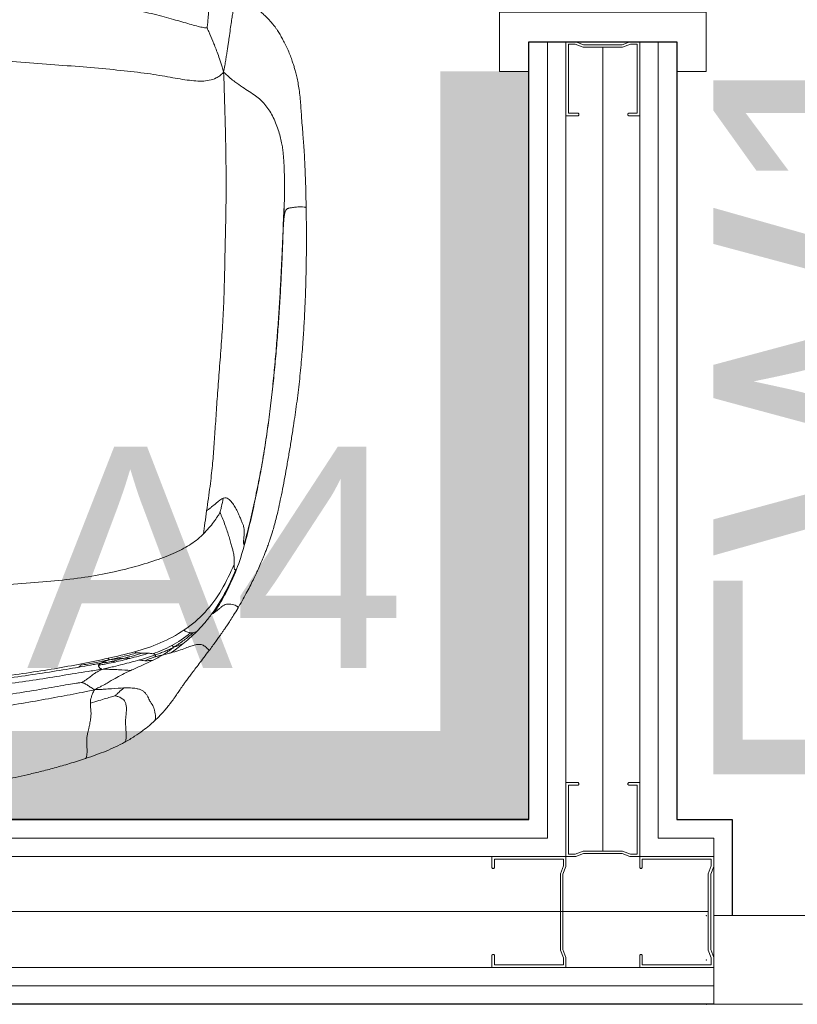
# Model space of a CAD drawing. Header units: millimetres. Extents: x -13532 to 2392, y -5241 to 5322.
# Tile 25 of 256: x -7755 to -7703, y -4390 to -4324. Entities that reach past the tile are written whole.
import ezdxf
from ezdxf.enums import TextEntityAlignment as Align

# ---------------------------------------------------------------- set-up
doc = ezdxf.new("R2010")
doc.units = ezdxf.units.MM
doc.linetypes.add('DGN_STYLE_2', pattern=[30.2, 18.12, -12.08])
doc.layers.get('0').update_dxf_attribs({"lineweight": 9, "true_color": 0x939393})
for name, color, linetype, lineweight in [('! stolarka nowa', 5, 'Continuous', 13), ('_A_ROZWINIĘCIA_OPISY', 252, 'Continuous', 15), ('cz-gr', 122, 'Continuous', 30), ('GK - ŚRODEK - AGP1', 32, 'Continuous', 5)]:
    doc.layers.add(name, color=color, linetype=linetype, lineweight=lineweight)
for name, color, linetype, lineweight, true_color in [('batting - AGP1', 7, 'Continuous', 5, 0xadadad), ('daszed - BLACHA STALOWA', 7, 'Continuous', 15, 0xe9aee3), ('dazsed - ŚCIANA SHARA', 7, 'Continuous', 5, 0xc9c9c9), ('drzwi - AGP1', 7, 'Continuous', 13, 0x7f7f7f), ('Meble - AGP1', 7, 'Continuous', 15, 0x999999), ('MEBLE PKN', 7, 'Continuous', 9, 0xa0a0a0), ('OPISY - AGP1', 7, 'Continuous', 5, 0x000000), ('OPRAWY_KIERUNKOWE', 7, 'Continuous', 5, 0x00e000), ('profil - AGP1', 7, 'Continuous', 5, 0x3f3f3f), ('WYMIARY - AGP1', 7, 'Continuous', 5, 0x716d5a)]:
    doc.layers.add(name, color=color, linetype=linetype, lineweight=lineweight, true_color=true_color)
doc.styles.add('ROMANS15', font='simplex.shx', dxfattribs={"width": 0.9, "height": 15})
doc.styles.get("Standard").update_dxf_attribs({"font": 'arial.ttf'})
doc.linetypes.add('BATTING', pattern='A,0.0001,-0.1,[134,ltypeshp.shx,S=0.1,R=0,X=-0.1,Y=0],-0.2,[134,ltypeshp.shx,S=0.1,R=180,X=0.1,Y=0],-0.1', length=0.4001)

# ---------------------------------------------------------------- blocks, each defined once
blk = doc.blocks.new('*U170')
at = {"layer": '! stolarka nowa'}
for p in [(0, 3), (0, 0), (0, -3)]:
    blk.add_point(p, dxfattribs=at)
for p, q in [((0.5, 3), (0.5, -3)), ((7.5, 3), (0.5, 3)), ((0.5, -3), (6.5, -3))]:
    blk.add_line(p, q)
blk = doc.blocks.new('Fotel_POZD-FOT')
at = {"layer": 'Meble - AGP1', "linetype": 'Continuous'}
for points, knots in [([(17.568, -2.422), (17.2, -2.303), (16.491, -2.074), (15.429, -1.773), (14.443, -1.517), (13.59, -1.315), (12.87, -1.157), (12.281, -1.036), (11.772, -0.938), (11.349, -0.861), (11.002, -0.801), (10.661, -0.744), (10.306, -0.687), (9.916, -0.627), (9.457, -0.561), (8.876, -0.482), (8.139, -0.392), (7.288, -0.301), (6.509, -0.231), (5.836, -0.182), (5.301, -0.148), (4.756, -0.118), (4.239, -0.094), (3.787, -0.076), (3.428, -0.064), (3.154, -0.055), (2.903, -0.047), (2.616, -0.039), (2.249, -0.029), (1.825, -0.02), (1.374, -0.011), (0.919, -0.005), (0.204, 0.001), (-0.749, 0), (-1.834, -0.019), (-2.79, -0.043), (-3.69, -0.071), (-4.671, -0.112), (-5.764, -0.174), (-6.684, -0.245), (-7.404, -0.314), (-7.899, -0.366), (-8.403, -0.424), (-8.9, -0.486), (-9.332, -0.544), (-9.676, -0.593), (-9.926, -0.629), (-10.12, -0.659), (-10.269, -0.682), (-10.418, -0.705), (-10.614, -0.736), (-10.895, -0.783), (-11.261, -0.846), (-11.71, -0.927), (-12.235, -1.027), (-12.88, -1.159), (-13.648, -1.328), (-14.537, -1.541), (-15.501, -1.793), (-16.53, -2.086), (-17.214, -2.308), (-17.568, -2.422)], [0, 0, 0, 0, 0.0338826, 0.0653149, 0.0941779, 0.1202337, 0.1393182, 0.1562044, 0.1707517, 0.1828292, 0.1923228, 0.200254, 0.2118786, 0.2224197, 0.2332925, 0.2507467, 0.2715074, 0.295489, 0.3224647, 0.3369409, 0.351954, 0.3673769, 0.3826035, 0.3952639, 0.4052046, 0.4126264, 0.4182594, 0.4262023, 0.4366137, 0.4489837, 0.4616925, 0.4743512, 0.4871044, 0.5214632, 0.5541202, 0.5778781, 0.601457, 0.6294351, 0.6600644, 0.6930846, 0.7066737, 0.7205752, 0.7347504, 0.7491563, 0.7625489, 0.7712248, 0.7782864, 0.7837537, 0.7876464, 0.790901, 0.7963602, 0.8043398, 0.8147647, 0.8275411, 0.8425584, 0.8596939, 0.8828689, 0.9086831, 0.9369221, 0.9673896, 1, 1, 1, 1]), ([(-17.568, -2.422), (-17.808, -2.504), (-18.288, -2.668), (-18.971, -2.931), (-19.624, -3.212), (-20.02, -3.418), (-20.22, -3.522)], [0, 0, 0, 0, 0.2491646, 0.4969804, 0.7461836, 1, 1, 1, 1]), ([(-17.904, -6.172), (-17.906, -6.088), (-17.911, -5.921), (-17.944, -5.655), (-17.953, -5.358), (-17.911, -5.022), (-17.849, -4.715), (-17.791, -4.464), (-17.748, -4.285), (-17.714, -4.133), (-17.688, -4.001), (-17.671, -3.875), (-17.659, -3.698), (-17.662, -3.453), (-17.672, -3.177), (-17.677, -2.948), (-17.675, -2.763), (-17.661, -2.63), (-17.643, -2.543), (-17.62, -2.481), (-17.596, -2.443), (-17.578, -2.425), (-17.57, -2.424), (-17.568, -2.424)], [0, 0, 0, 0, 0.11675, 0.231252, 0.348064, 0.4697, 0.58706, 0.652457, 0.707895, 0.751588, 0.785414, 0.811979, 0.834193, 0.876994, 0.906498, 0.934002, 0.956651, 0.969419, 0.979158, 0.986666, 0.992785, 0.998254, 1, 1, 1, 1]), ([(-20.22, -3.522), (-20.451, -3.656), (-20.893, -3.911), (-21.438, -4.299), (-21.883, -4.65), (-22.127, -4.87), (-22.24, -4.973)], [0, 0, 0, 0, 0.291635, 0.558418, 0.79546, 1, 1, 1, 1]), ([(-19.586, -6.669), (-19.612, -6.663), (-19.677, -6.647), (-19.78, -6.615), (-19.895, -6.569), (-20.01, -6.51), (-20.117, -6.432), (-20.229, -6.314), (-20.309, -6.138), (-20.342, -5.904), (-20.341, -5.673), (-20.326, -5.466), (-20.308, -5.298), (-20.295, -5.154), (-20.286, -5.031), (-20.282, -4.912), (-20.283, -4.786), (-20.291, -4.623), (-20.304, -4.426), (-20.318, -4.203), (-20.327, -3.978), (-20.324, -3.802), (-20.307, -3.68), (-20.285, -3.603), (-20.257, -3.554), (-20.234, -3.528), (-20.222, -3.525), (-20.22, -3.524)], [0, 0, 0, 0, 0.020264, 0.050445, 0.086987, 0.129177, 0.176708, 0.229502, 0.322898, 0.424762, 0.526906, 0.59972, 0.663697, 0.715712, 0.756687, 0.788814, 0.821404, 0.848613, 0.875264, 0.908566, 0.938379, 0.961415, 0.973917, 0.983516, 0.991399, 0.99854, 1, 1, 1, 1]), ([(-22.243, -4.975), (-22.373, -5.1), (-22.618, -5.335), (-22.912, -5.661), (-23.144, -5.938), (-23.324, -6.169), (-23.463, -6.356), (-23.617, -6.57), (-23.787, -6.818), (-23.949, -7.059), (-24.084, -7.257), (-24.204, -7.428), (-24.348, -7.629), (-24.526, -7.871), (-24.738, -8.155), (-24.984, -8.482), (-25.262, -8.849), (-25.57, -9.25), (-25.8, -9.553), (-25.916, -9.706)], [0, 0, 0, 0, 0.0698926, 0.1315508, 0.1848736, 0.2300205, 0.2673794, 0.297807, 0.362335, 0.4268552, 0.4612679, 0.4993301, 0.5464797, 0.6036157, 0.6706551, 0.7452687, 0.8267472, 0.9124142, 1, 1, 1, 1]), ([(-22.241, -4.973), (-22.253, -4.986), (-22.27, -5.005), (-22.289, -5.049), (-22.305, -5.109), (-22.312, -5.216), (-22.299, -5.374), (-22.268, -5.565), (-22.221, -5.766), (-22.156, -5.957), (-22.09, -6.073), (-22.04, -6.15), (-21.987, -6.228), (-21.924, -6.326), (-21.857, -6.455), (-21.784, -6.607), (-21.691, -6.768), (-21.573, -6.912), (-21.423, -7.027), (-21.239, -7.109), (-21.035, -7.16), (-20.825, -7.189), (-20.565, -7.209), (-20.33, -7.206), (-20.177, -7.204)], [0, 0, 0, 0, 0.0101156, 0.0154772, 0.0213387, 0.0360177, 0.056916, 0.0837242, 0.1135269, 0.1441385, 0.1774777, 0.1982186, 0.2233641, 0.2756508, 0.3465565, 0.4348311, 0.5324576, 0.6311532, 0.7085604, 0.7782514, 0.8408986, 0.8841148, 0.924716, 1, 1, 1, 1]), ([(-18.185, -7.085), (-18.012, -7.045), (-17.736, -6.985), (-17.209, -6.875), (-16.278, -6.694), (-14.863, -6.436), (-13.064, -6.114), (-11.108, -5.803), (-8.945, -5.527), (-6.707, -5.304), (-4.53, -5.15), (-2.623, -5.062), (-1.192, -5.032), (0, -5.032), (1.192, -5.032), (2.623, -5.062), (4.53, -5.15), (6.707, -5.304), (8.945, -5.527), (11.108, -5.803), (13.064, -6.114), (14.863, -6.436), (16.278, -6.694), (17.209, -6.875), (17.736, -6.985), (18.012, -7.045), (18.185, -7.085)], [0, 0, 0, 0, 0.25, 0.5, 1, 2, 3, 4, 5, 6, 7, 8, 9, 10, 11, 12, 13, 14, 15, 16, 17, 18, 19, 19.5, 19.75, 20, 20, 20, 20]), ([(-17.33, -7.576), (-17.302, -7.573), (-17.196, -7.558), (-16.9, -7.516), (-16.222, -7.408), (-14.918, -7.172), (-13.163, -6.877), (-11.21, -6.589), (-9.047, -6.329), (-6.799, -6.113), (-4.588, -5.957), (-2.644, -5.863), (-1.198, -5.831), (0, -5.831), (1.198, -5.831), (2.644, -5.863), (4.588, -5.957), (6.799, -6.113), (9.047, -6.329), (11.21, -6.589), (13.163, -6.877), (14.918, -7.172), (16.222, -7.408), (16.9, -7.516), (17.196, -7.558), (17.302, -7.573), (17.33, -7.576)], [0, 0, 0, 0, 0.25, 0.5, 1, 2, 3, 4, 5, 6, 7, 8, 9, 10, 11, 12, 13, 14, 15, 16, 17, 18, 19, 19.5, 19.75, 20, 20, 20, 20]), ([(-19.586, -6.669), (-19.566, -6.664), (-19.49, -6.644), (-19.286, -6.587), (-18.835, -6.457), (-18.317, -6.298), (-17.904, -6.172)], [0, 0, 0, 0, 0.25, 0.5, 1, 2, 2, 2, 2]), ([(-18.691, -8.459), (-18.49, -8.431), (-18.177, -8.386), (-17.596, -8.298), (-16.604, -8.14), (-15.156, -7.898), (-13.325, -7.618), (-11.349, -7.351), (-9.174, -7.097), (-6.909, -6.879), (-4.659, -6.716), (-2.676, -6.614), (-1.209, -6.58), (0, -6.58), (1.209, -6.58), (2.676, -6.614), (4.659, -6.716), (6.909, -6.879), (9.174, -7.097), (11.349, -7.351), (13.325, -7.618), (15.156, -7.898), (16.604, -8.14), (17.596, -8.298), (18.177, -8.386), (18.49, -8.431), (18.691, -8.459)], [0, 0, 0, 0, 0.25, 0.5, 1, 2, 3, 4, 5, 6, 7, 8, 9, 10, 11, 12, 13, 14, 15, 16, 17, 18, 19, 19.5, 19.75, 20, 20, 20, 20]), ([(-17.904, -6.172), (-17.907, -6.304), (-17.938, -6.51), (-18.032, -6.771), (-18.106, -6.934), (-18.153, -7.025), (-18.185, -7.085)], [0, 0, 0, 0, 1, 1.5, 1.75, 2, 2, 2, 2]), ([(-20.632, -8.384), (-20.42, -8.285), (-20.054, -8.109), (-19.575, -7.851), (-19.153, -7.595), (-18.762, -7.378), (-18.483, -7.232), (-18.309, -7.146), (-18.185, -7.085)], [0, 0, 0, 0, 1, 2, 3, 3.5, 3.75, 4, 4, 4, 4]), ([(-19.586, -6.669), (-19.594, -6.678), (-19.624, -6.709), (-19.701, -6.787), (-19.863, -6.947), (-20.041, -7.099), (-20.177, -7.204)], [0, 0, 0, 0, 0.25, 0.5, 1, 2, 2, 2, 2]), ([(-18.185, -7.085), (-18.335, -7.088), (-18.556, -7.097), (-18.934, -7.119), (-19.508, -7.164), (-19.92, -7.195), (-20.177, -7.204)], [0, 0, 0, 0, 0.25, 0.5, 1, 2, 2, 2, 2]), ([(-17.33, -7.576), (-17.345, -7.572), (-17.396, -7.555), (-17.518, -7.504), (-17.682, -7.412), (-17.851, -7.289), (-18.013, -7.18), (-18.113, -7.122), (-18.185, -7.085)], [0, 0, 0, 0, 0.25, 0.5, 1, 1.5, 1.75, 2, 2, 2, 2]), ([(-17.33, -7.576), (-17.345, -7.584), (-17.395, -7.614), (-17.511, -7.684), (-17.712, -7.817), (-17.919, -7.984), (-18.121, -8.144), (-18.336, -8.278), (-18.502, -8.368), (-18.611, -8.422), (-18.691, -8.459)], [0, 0, 0, 0, 0.25, 0.5, 1, 2, 3, 3.5, 3.75, 4, 4, 4, 4]), ([(-21.216, -9.098), (-20.853, -8.994), (-20.299, -8.845), (-19.58, -8.668), (-19.124, -8.56), (-18.865, -8.499), (-18.691, -8.459)], [0, 0, 0, 0, 1, 1.5, 1.75, 2, 2, 2, 2]), ([(-18.691, -8.459), (-18.839, -8.463), (-19.054, -8.464), (-19.422, -8.456), (-19.978, -8.427), (-20.378, -8.395), (-20.632, -8.384)], [0, 0, 0, 0, 0.25, 0.5, 1, 2, 2, 2, 2]), ([(-18.463, -8.735), (-18.457, -8.696), (-18.462, -8.636), (-18.531, -8.559), (-18.6, -8.509), (-18.651, -8.48), (-18.691, -8.459)], [0, 0, 0, 0, 1, 1.5, 1.75, 2, 2, 2, 2]), ([(-18.579, -8.865), (-18.478, -8.848), (-18.264, -8.81), (-17.789, -8.726), (-17.39, -8.656), (-17.114, -8.608)], [0, 0, 0, 0, 0.25, 0.5, 1, 1, 1, 1]), ([(-22.819, -9.446), (-22.721, -9.421), (-22.566, -9.382), (-22.399, -9.341), (-22.317, -9.322), (-22.285, -9.314), (-22.276, -9.312)], [0, 0, 0, 0, 1, 1.5, 1.75, 2, 2, 2, 2]), ([(-22.299, -9.437), (-22.301, -9.432), (-22.306, -9.422), (-22.309, -9.4), (-22.305, -9.371), (-22.293, -9.342), (-22.282, -9.322), (-22.278, -9.314), (-22.276, -9.312)], [0, 0, 0, 0, 0.25, 0.5, 1, 1.5, 1.75, 2, 2, 2, 2]), ([(-22.299, -9.437), (-22.253, -9.421), (-22.162, -9.39), (-21.981, -9.33), (-21.666, -9.23), (-21.397, -9.15), (-21.216, -9.098)], [0, 0, 0, 0, 0.25, 0.5, 1, 2, 2, 2, 2]), ([(-21.578, -9.047), (-21.723, -9.099), (-21.932, -9.176), (-22.134, -9.255), (-22.23, -9.293), (-22.266, -9.308), (-22.276, -9.312)], [0, 0, 0, 0, 1, 1.5, 1.75, 2, 2, 2, 2]), ([(-21.578, -9.047), (-21.597, -9.047), (-21.635, -9.046), (-21.715, -9.045), (-21.866, -9.049), (-22.005, -9.058), (-22.098, -9.065)], [0, 0, 0, 0, 0.25, 0.5, 1, 2, 2, 2, 2]), ([(-21.578, -9.047), (-21.504, -9.051), (-21.407, -9.062), (-21.295, -9.082), (-21.242, -9.093), (-21.216, -9.098)], [0, 0, 0, 0, 0.5, 0.75, 1, 1, 1, 1]), ([(-20.138, -9.204), (-20.181, -9.216), (-20.272, -9.24), (-20.465, -9.29), (-20.834, -9.388), (-21.189, -9.488), (-21.434, -9.563)], [0, 0, 0, 0, 0.25, 0.5, 1, 2, 2, 2, 2]), ([(-19.203, -9.106), (-19.318, -9.134), (-19.494, -9.176), (-19.814, -9.253), (-20.341, -9.383), (-20.775, -9.497), (-21.062, -9.58)], [0, 0, 0, 0, 0.25, 0.5, 1, 2, 2, 2, 2]), ([(-20.138, -9.204), (-19.964, -9.158), (-19.745, -9.098), (-19.556, -9.044), (-19.47, -9.019), (-19.438, -9.01), (-19.429, -9.008)], [0, 0, 0, 0, 1, 1.5, 1.75, 2, 2, 2, 2]), ([(-19.203, -9.106), (-19.283, -9.117), (-19.398, -9.131), (-19.587, -9.153), (-19.862, -9.184), (-20.038, -9.198), (-20.138, -9.204)], [0, 0, 0, 0, 0.25, 0.5, 1, 2, 2, 2, 2]), ([(-19.569, -8.955), (-19.403, -8.918), (-19.147, -8.865), (-18.771, -8.792), (-18.569, -8.755), (-18.463, -8.735)], [0, 0, 0, 0, 0.5, 0.75, 1, 1, 1, 1]), ([(-19.569, -8.955), (-19.541, -8.966), (-19.5, -8.982), (-19.459, -8.997), (-19.439, -9.004), (-19.431, -9.007), (-19.429, -9.008)], [0, 0, 0, 0, 1, 1.5, 1.75, 2, 2, 2, 2]), ([(-18.579, -8.865), (-18.78, -8.9), (-19.041, -8.944), (-19.273, -8.982), (-19.379, -9), (-19.418, -9.006), (-19.429, -9.008)], [0, 0, 0, 0, 1, 1.5, 1.75, 2, 2, 2, 2]), ([(-19.203, -9.106), (-19.082, -9.083), (-18.897, -9.047), (-18.562, -8.982), (-18.011, -8.877), (-17.557, -8.792), (-17.254, -8.736)], [0, 0, 0, 0, 0.25, 0.5, 1, 2, 2, 2, 2]), ([(-19.203, -9.106), (-19.14, -9.086), (-19.053, -9.056), (-18.914, -9.008), (-18.726, -8.938), (-18.626, -8.892), (-18.579, -8.865)], [0, 0, 0, 0, 0.25, 0.5, 1, 2, 2, 2, 2]), ([(-19.203, -9.106), (-19.193, -9.113), (-19.179, -9.123), (-19.155, -9.141), (-19.123, -9.17), (-19.104, -9.194), (-19.095, -9.21)], [0, 0, 0, 0, 0.25, 0.5, 1, 2, 2, 2, 2]), ([(-25.92, -9.711), (-26, -9.818), (-26.149, -10.018), (-26.37, -10.321), (-26.561, -10.589), (-26.719, -10.813), (-26.832, -10.976), (-26.927, -11.113), (-27.033, -11.268), (-27.18, -11.486), (-27.371, -11.775), (-27.607, -12.142), (-27.779, -12.426), (-27.871, -12.58)], [0, 0, 0, 0, 0.15402, 0.285772, 0.396626, 0.481342, 0.54003, 0.572696, 0.623712, 0.692155, 0.777365, 0.879491, 1, 1, 1, 1]), ([(-23.356, -9.58), (-23.534, -9.627), (-23.858, -9.712), (-24.314, -9.883), (-24.686, -10.029), (-24.984, -10.122), (-25.219, -10.16), (-25.4, -10.14), (-25.563, -10.082), (-25.709, -9.975), (-25.824, -9.865), (-25.877, -9.81), (-25.905, -9.774), (-25.918, -9.755), (-25.925, -9.739), (-25.927, -9.721), (-25.924, -9.71), (-25.916, -9.707), (-25.915, -9.707)], [0, 0, 0, 0, 0.216582, 0.392545, 0.536853, 0.656792, 0.753608, 0.79483, 0.833437, 0.906437, 0.936481, 0.957998, 0.965885, 0.972498, 0.978458, 0.984387, 0.997782, 1, 1, 1, 1]), ([(-23.536, -9.953), (-23.618, -10.004), (-23.745, -10.087), (-23.974, -10.243), (-24.348, -10.514), (-24.648, -10.759), (-24.843, -10.932)], [0, 0, 0, 0, 0.25, 0.5, 1, 2, 2, 2, 2]), ([(-23.536, -9.953), (-23.587, -9.971), (-23.659, -9.998), (-23.779, -10.041), (-23.954, -10.106), (-24.077, -10.152), (-24.152, -10.181)], [0, 0, 0, 0, 0.25, 0.5, 1, 2, 2, 2, 2]), ([(-23.536, -9.953), (-23.454, -9.911), (-23.33, -9.85), (-23.11, -9.749), (-22.859, -9.644), (-22.621, -9.552), (-22.436, -9.485), (-22.344, -9.453), (-22.299, -9.437)], [0, 0, 0, 0, 0.25, 0.5, 1, 1.5, 1.75, 2, 2, 2, 2]), ([(-23.536, -9.953), (-23.487, -9.914), (-23.414, -9.858), (-23.289, -9.762), (-23.091, -9.618), (-22.931, -9.513), (-22.819, -9.446)], [0, 0, 0, 0, 0.25, 0.5, 1, 2, 2, 2, 2]), ([(-23.536, -9.953), (-23.534, -9.966), (-23.529, -9.982), (-23.513, -10.007), (-23.476, -10.04), (-23.435, -10.058), (-23.404, -10.068)], [0, 0, 0, 0, 0.25, 0.5, 1, 2, 2, 2, 2]), ([(-23.356, -9.58), (-23.274, -9.559), (-23.146, -9.527), (-22.964, -9.482), (-22.868, -9.458), (-22.819, -9.446)], [0, 0, 0, 0, 0.5, 0.75, 1, 1, 1, 1]), ([(-22.299, -9.437), (-22.293, -9.447), (-22.276, -9.465), (-22.223, -9.493), (-22.165, -9.509), (-22.122, -9.517)], [0, 0, 0, 0, 0.25, 0.5, 1, 1, 1, 1]), ([(-26.084, -12.164), (-26.004, -12.057), (-25.844, -11.849), (-25.519, -11.461), (-25.272, -11.198), (-25.107, -11.033)], [0, 0, 0, 0, 0.25, 0.5, 1, 1, 1, 1]), ([(-27.869, -12.576), (-27.971, -12.75), (-28.168, -13.087), (-28.443, -13.592), (-28.689, -14.062), (-28.903, -14.491), (-29.086, -14.873), (-29.266, -15.262), (-29.433, -15.638), (-29.585, -15.998), (-29.705, -16.296), (-29.815, -16.579), (-29.929, -16.885), (-30.068, -17.285), (-30.21, -17.727), (-30.347, -18.203), (-30.477, -18.694), (-30.613, -19.261), (-30.757, -19.924), (-30.905, -20.66), (-31.056, -21.457), (-31.208, -22.298), (-31.358, -23.162), (-31.503, -24.047), (-31.674, -25.138), (-31.863, -26.439), (-32.048, -27.936), (-32.19, -29.391), (-32.294, -30.746), (-32.361, -31.838), (-32.405, -32.698), (-32.433, -33.343), (-32.454, -33.91), (-32.467, -34.302), (-32.474, -34.547), (-32.479, -34.705), (-32.484, -34.913), (-32.491, -35.191), (-32.498, -35.542), (-32.507, -36.054), (-32.516, -36.749), (-32.52, -37.641), (-32.516, -38.641), (-32.505, -39.34), (-32.5, -39.702)], [0, 0, 0, 0, 0.021761, 0.041987, 0.060457, 0.077089, 0.091879, 0.104859, 0.122679, 0.136979, 0.1494, 0.160283, 0.173228, 0.189079, 0.212515, 0.231251, 0.250534, 0.275034, 0.302011, 0.331013, 0.361198, 0.391414, 0.421945, 0.453054, 0.484837, 0.536957, 0.590177, 0.642349, 0.689521, 0.732102, 0.756559, 0.779422, 0.799522, 0.815792, 0.820348, 0.825133, 0.832299, 0.842005, 0.854231, 0.868934, 0.895439, 0.926803, 0.962133, 1, 1, 1, 1]), ([(-27.867, -12.579), (-27.877, -12.594), (-27.897, -12.627), (-27.888, -12.669), (-27.856, -12.706), (-27.798, -12.748), (-27.68, -12.8), (-27.505, -12.851), (-27.308, -12.881), (-27.11, -12.874), (-26.93, -12.807), (-26.773, -12.698), (-26.617, -12.563), (-26.435, -12.409), (-26.321, -12.325), (-26.258, -12.277)], [0, 0, 0, 0, 0.038364, 0.081749, 0.103351, 0.126572, 0.183361, 0.253979, 0.332566, 0.409088, 0.482973, 0.567167, 0.675028, 0.818029, 1, 1, 1, 1]), ([(-27.788, -15.23), (-27.583, -14.694), (-27.224, -13.899), (-26.752, -13.05), (-26.472, -12.597), (-26.33, -12.382), (-26.258, -12.277)], [0, 0, 0, 0, 1, 1.5, 1.75, 2, 2, 2, 2]), ([(25.561, -17.632), (25.497, -17.569), (25.368, -17.446), (25.097, -17.214), (24.583, -16.839), (23.711, -16.368), (22.349, -15.832), (20.746, -15.345), (18.975, -14.927), (17.049, -14.602), (14.979, -14.396), (12.728, -14.229), (10.257, -14.024), (7.712, -13.823), (5.238, -13.666), (3.059, -13.563), (1.4, -13.522), (0, -13.516), (-1.4, -13.522), (-3.059, -13.563), (-5.238, -13.666), (-7.712, -13.823), (-10.257, -14.024), (-12.728, -14.229), (-14.979, -14.396), (-17.049, -14.602), (-18.975, -14.927), (-20.746, -15.345), (-22.349, -15.832), (-23.711, -16.368), (-24.583, -16.839), (-25.097, -17.214), (-25.368, -17.446), (-25.497, -17.569), (-25.561, -17.632)], [0, 0, 0, 0, 0.25, 0.5, 1, 2, 3, 4, 5, 6, 7, 8, 9, 10, 11, 12, 13, 14, 15, 16, 17, 18, 19, 20, 21, 22, 23, 24, 25, 26, 27, 27.5, 27.75, 28, 28, 28, 28]), ([(-26.675, -19.065), (-26.681, -19.053), (-26.701, -19.009), (-26.751, -18.898), (-26.849, -18.671), (-26.987, -18.303), (-27.133, -17.896), (-27.259, -17.512), (-27.367, -17.143), (-27.457, -16.814), (-27.532, -16.551), (-27.587, -16.335), (-27.619, -16.148), (-27.634, -15.981), (-27.638, -15.83), (-27.636, -15.692), (-27.632, -15.607), (-27.63, -15.567)], [0, 0, 0, 0, 0.25, 0.5, 1, 2, 3, 4, 5, 6, 7, 8, 9, 10, 11, 12, 13, 13, 13, 13]), ([(-30.937, -37.997), (-30.936, -37.972), (-30.933, -37.878), (-30.925, -37.634), (-30.907, -37.119), (-30.871, -36.23), (-30.81, -34.961), (-30.735, -33.579), (-30.645, -32.176), (-30.539, -30.749), (-30.414, -29.297), (-30.268, -27.816), (-30.097, -26.304), (-29.898, -24.768), (-29.665, -23.215), (-29.395, -21.65), (-29.083, -20.073), (-28.731, -18.476), (-28.468, -17.391), (-28.317, -16.849)], [3, 3, 3, 3, 3.25, 3.5, 4, 5, 6, 7, 8, 9, 10, 11, 12, 13, 14, 15, 16, 17, 18, 18, 18, 18]), ([(-28.297, -16.899), (-28.3, -16.891), (-28.306, -16.88), (-28.312, -16.864), (-28.315, -16.854), (-28.317, -16.849)], [0, 0, 0, 0, 0.5, 0.75, 1, 1, 1, 1]), ([(-26.675, -19.065), (-26.661, -19.043), (-26.61, -18.961), (-26.471, -18.75), (-26.161, -18.308), (-25.814, -17.885), (-25.561, -17.632)], [0, 0, 0, 0, 0.25, 0.5, 1, 2, 2, 2, 2]), ([(-25.768, -19.19), (-25.847, -19.75), (-26.011, -20.902), (-26.164, -22.269), (-26.265, -23.515), (-26.354, -24.882), (-26.449, -26.361), (-26.567, -27.945), (-26.696, -29.606), (-26.821, -31.313), (-26.92, -33.028), (-26.972, -34.708), (-27.003, -36.346), (-27.04, -37.931), (-27.072, -39.475), (-27.091, -40.991), (-27.079, -42.898), (-27.031, -45.165), (-26.983, -46.914), (-26.951, -47.959), (-26.93, -48.517), (-26.916, -48.869)], [0, 0, 0, 0, 1, 2, 3, 4, 5, 6, 7, 8, 9, 10, 11, 12, 13, 14, 15, 16, 16.5, 16.75, 17, 17, 17, 17]), ([(-26.675, -19.065), (-26.684, -19.099), (-26.714, -19.224), (-26.79, -19.552), (-26.853, -19.845), (-26.894, -20.047)], [0, 0, 0, 0, 0.25, 0.5, 1, 1, 1, 1]), ([(-25.768, -19.19), (-25.827, -19.233), (-25.942, -19.321), (-26.161, -19.498), (-26.514, -19.799), (-26.759, -19.996), (-26.894, -20.047)], [0, 0, 0, 0, 0.25, 0.5, 1, 2, 2, 2, 2]), ([(-30.938, -38.212), (-30.949, -38.543), (-30.965, -39.042), (-30.991, -39.563), (-31.008, -39.827), (-31.018, -39.945), (-31.023, -40)], [0, 0, 0, 0, 1, 1.5, 1.75, 2, 2, 2, 2]), ([(-31.007, -39.073), (-30.987, -38.916), (-30.965, -38.605), (-30.948, -38.253), (-30.941, -38.081), (-30.938, -38.015), (-30.937, -37.997)], [16, 16, 16, 16, 17, 17.5, 17.75, 18, 18, 18, 18]), ([(-30.937, -37.997), (-30.937, -38.005), (-30.937, -38.033), (-30.938, -38.105), (-30.938, -38.169), (-30.938, -38.212)], [0, 0, 0, 0, 0.25, 0.5, 1, 1, 1, 1]), ([(-31.007, -39.073), (-31.02, -39.163), (-31.044, -39.325), (-31.098, -39.482), (-31.154, -39.568), (-31.21, -39.621), (-31.267, -39.654), (-31.346, -39.679), (-31.49, -39.705), (-31.71, -39.736), (-31.953, -39.758), (-32.139, -39.763), (-32.292, -39.759), (-32.415, -39.747), (-32.482, -39.726), (-32.502, -39.712), (-32.499, -39.703), (-32.498, -39.702)], [0, 0, 0, 0, 0.173593, 0.312558, 0.417844, 0.47521, 0.518708, 0.555021, 0.591604, 0.679166, 0.772799, 0.817509, 0.8601, 0.935197, 0.966248, 0.99426, 1, 1, 1, 1]), ([(-32.5, -39.702), (-32.495, -39.966), (-32.486, -40.455), (-32.468, -41.136), (-32.449, -41.717), (-32.431, -42.211), (-32.413, -42.633), (-32.393, -43.03), (-32.373, -43.394), (-32.353, -43.714), (-32.336, -43.952), (-32.322, -44.143), (-32.308, -44.321), (-32.293, -44.508), (-32.267, -44.835), (-32.227, -45.31), (-32.185, -45.881), (-32.147, -46.428), (-32.109, -46.953), (-32.059, -47.47), (-31.99, -47.941), (-31.909, -48.362), (-31.823, -48.732), (-31.74, -49.047), (-31.653, -49.343), (-31.554, -49.651), (-31.43, -49.996), (-31.279, -50.366), (-31.11, -50.725), (-30.94, -51.052), (-30.803, -51.3), (-30.693, -51.487), (-30.604, -51.633), (-30.505, -51.783), (-30.392, -51.941), (-30.273, -52.095), (-30.146, -52.246), (-30.008, -52.4), (-29.84, -52.576), (-29.637, -52.773), (-29.4, -52.992), (-29.119, -53.234), (-28.778, -53.507), (-28.498, -53.707), (-28.351, -53.812)], [0, 0, 0, 0, 0.0312885, 0.0580264, 0.0809339, 0.1006032, 0.1175231, 0.1320687, 0.1493557, 0.1627385, 0.172443, 0.1797448, 0.1875154, 0.1958769, 0.2048284, 0.2322145, 0.2633332, 0.289519, 0.3182081, 0.3507099, 0.3848495, 0.4191104, 0.4515483, 0.4805616, 0.5048615, 0.5346048, 0.5700145, 0.6102406, 0.6529452, 0.6907088, 0.7227115, 0.7394767, 0.755999, 0.7730827, 0.7907976, 0.8099502, 0.8248672, 0.8424098, 0.862523, 0.8851028, 0.9099797, 0.937085, 0.9668185, 1, 1, 1, 1]), ([(-26.916, -48.869), (-27.025, -48.77), (-27.177, -48.635), (-27.427, -48.425), (-27.786, -48.142), (-28.19, -47.857), (-28.662, -47.558), (-29.085, -47.281), (-29.424, -47.004), (-29.711, -46.699), (-29.981, -46.338), (-30.225, -45.925), (-30.439, -45.462), (-30.616, -44.983), (-30.75, -44.521), (-30.846, -44.095), (-30.906, -43.724), (-30.945, -43.382), (-30.976, -43.044), (-31, -42.693), (-31.016, -42.311), (-31.026, -41.879), (-31.032, -41.376), (-31.032, -40.77), (-31.027, -40.277), (-31.023, -40)], [0, 0, 0, 0, 0.25, 0.5, 1, 2, 3, 4, 5, 6, 7, 8, 9, 10, 11, 12, 13, 14, 15, 16, 17, 18, 19, 20, 21, 21, 21, 21]), ([(26.916, -48.869), (26.816, -48.761), (26.654, -48.623), (26.345, -48.437), (25.794, -48.258), (24.922, -48.263), (23.684, -48.462), (22.21, -48.733), (20.453, -48.954), (18.477, -49.144), (16.343, -49.318), (14.087, -49.486), (11.742, -49.655), (9.32, -49.797), (6.831, -49.885), (4.402, -49.916), (2.155, -49.888), (0, -49.86), (-2.155, -49.888), (-4.402, -49.916), (-6.831, -49.885), (-9.32, -49.797), (-11.742, -49.655), (-14.087, -49.486), (-16.343, -49.318), (-18.477, -49.144), (-20.453, -48.954), (-22.21, -48.733), (-23.684, -48.462), (-24.922, -48.263), (-25.794, -48.258), (-26.345, -48.437), (-26.654, -48.623), (-26.816, -48.761), (-26.916, -48.869)], [0, 0, 0, 0, 0.25, 0.5, 1, 2, 3, 4, 5, 6, 7, 8, 9, 10, 11, 12, 13, 14, 15, 16, 17, 18, 19, 20, 21, 22, 23, 24, 25, 26, 27, 27.5, 27.75, 28, 28, 28, 28]), ([(-26.916, -48.869), (-26.943, -49.02), (-26.992, -49.292), (-27.058, -49.679), (-27.112, -50.022), (-27.162, -50.342), (-27.207, -50.645), (-27.248, -50.933), (-27.302, -51.313), (-27.365, -51.764), (-27.435, -52.257), (-27.496, -52.659), (-27.553, -52.971), (-27.607, -53.206), (-27.664, -53.395), (-27.737, -53.55), (-27.866, -53.702), (-28.01, -53.806), (-28.156, -53.854), (-28.249, -53.856), (-28.314, -53.838), (-28.342, -53.816), (-28.349, -53.81)], [0, 0, 0, 0, 0.084064, 0.152511, 0.214996, 0.273639, 0.329142, 0.38173, 0.431613, 0.537585, 0.627837, 0.70094, 0.757171, 0.79933, 0.830501, 0.863667, 0.890173, 0.938156, 0.959037, 0.977422, 0.994263, 1, 1, 1, 1]), ([(-26.916, -48.869), (-26.84, -49.144), (-26.721, -49.535), (-26.504, -50.176), (-26.254, -50.831), (-26.028, -51.363), (-25.876, -51.703), (-25.818, -51.832), (-25.802, -51.867)], [0, 0, 0, 0, 0.25, 0.5, 1, 1.5, 1.75, 2, 2, 2, 2]), ([(-25.802, -51.867), (-25.809, -51.933), (-25.827, -52.094), (-25.853, -52.36), (-25.881, -52.668), (-25.909, -52.989), (-25.937, -53.303), (-25.969, -53.639), (-26.002, -53.963), (-26.043, -54.254), (-26.087, -54.464), (-26.141, -54.618), (-26.212, -54.728), (-26.298, -54.824), (-26.399, -54.897), (-26.502, -54.935), (-26.553, -54.914), (-26.574, -54.906)], [0, 0, 0, 0, 0.057297, 0.138471, 0.229011, 0.322548, 0.414079, 0.499458, 0.611586, 0.692808, 0.749817, 0.79536, 0.832409, 0.868785, 0.921327, 0.96795, 1, 1, 1, 1]), ([(-25.802, -51.867), (-25.782, -51.868), (-25.708, -51.876), (-25.51, -51.905), (-25.072, -51.998), (-24.267, -52.234), (-23.092, -52.579), (-21.71, -52.928), (-20.121, -53.225), (-18.326, -53.485), (-16.326, -53.725), (-14.136, -53.946), (-11.766, -54.15), (-9.293, -54.329), (-6.792, -54.472), (-4.371, -54.567), (-2.139, -54.604), (0, -54.608), (2.139, -54.604), (4.371, -54.567), (6.792, -54.472), (9.293, -54.329), (11.766, -54.15), (14.136, -53.946), (16.326, -53.725), (18.326, -53.485), (20.121, -53.225), (21.71, -52.928), (23.092, -52.579), (24.267, -52.234), (25.072, -51.998), (25.51, -51.905), (25.708, -51.876), (25.782, -51.868), (25.802, -51.867)], [0, 0, 0, 0, 0.25, 0.5, 1, 2, 3, 4, 5, 6, 7, 8, 9, 10, 11, 12, 13, 14, 15, 16, 17, 18, 19, 20, 21, 22, 23, 24, 25, 26, 27, 27.5, 27.75, 28, 28, 28, 28])]:
    blk.add_open_spline(points, degree=3, knots=knots, dxfattribs=at)
for points in [[(17.293, -8.837), (16.691, -8.72), (15.485, -8.499), (13.606, -8.209), (11.587, -7.937), (9.359, -7.659), (7.048, -7.407), (4.774, -7.213), (2.769, -7.089), (1.26, -7.046), (0, -7.045), (-1.26, -7.046), (-2.769, -7.089), (-4.774, -7.213), (-7.048, -7.407), (-9.359, -7.659), (-11.587, -7.937), (-13.606, -8.209), (-15.485, -8.499), (-16.691, -8.72), (-17.293, -8.837)], [(-17.114, -8.608), (-16.561, -8.511), (-15.368, -8.309), (-13.505, -8.03), (-11.501, -7.762), (-9.293, -7.494), (-7, -7.254), (-4.74, -7.07), (-2.746, -6.953), (-1.248, -6.912), (0, -6.912), (1.248, -6.912), (2.746, -6.953), (4.74, -7.07), (7, -7.254), (9.293, -7.494), (11.501, -7.762), (13.505, -8.03), (15.368, -8.309), (16.561, -8.511), (17.114, -8.608)], [(-22.098, -9.065), (-21.845, -8.942), (-21.324, -8.7), (-20.843, -8.482), (-20.632, -8.384)], [(-17.114, -8.608), (-17.162, -8.652), (-17.222, -8.697), (-17.254, -8.736)], [(-22.819, -9.446), (-22.595, -9.311), (-22.35, -9.187), (-22.098, -9.065)], [(-21.815, -9.551), (-21.37, -9.406), (-20.95, -9.296), (-20.583, -9.201)], [(-19.095, -9.21), (-19.695, -9.342), (-20.296, -9.48), (-20.887, -9.646)], [(-20.583, -9.201), (-20.216, -9.107), (-19.902, -9.028), (-19.569, -8.955)], [(-20.583, -9.201), (-20.466, -9.211), (-20.337, -9.216), (-20.138, -9.204)], [(-17.293, -8.837), (-17.894, -8.954), (-18.494, -9.079), (-19.095, -9.21)], [(-18.463, -8.735), (-18.469, -8.774), (-18.484, -8.812), (-18.579, -8.865)], [(-17.254, -8.736), (-17.286, -8.774), (-17.29, -8.807), (-17.293, -8.837)], [(-20.887, -9.646), (-21.478, -9.812), (-22.64, -10.197), (-23.734, -10.78), (-24.246, -11.126)], [(-24.152, -10.181), (-23.859, -9.942), (-23.602, -9.75), (-23.356, -9.58)], [(-22.122, -9.517), (-22.541, -9.661), (-22.972, -9.836), (-23.404, -10.068)], [(-21.815, -9.551), (-21.931, -9.544), (-22.036, -9.534), (-22.122, -9.517)], [(-21.434, -9.563), (-21.569, -9.561), (-21.698, -9.558), (-21.815, -9.551)], [(-21.062, -9.58), (-21.157, -9.567), (-21.298, -9.565), (-21.434, -9.563)], [(-20.887, -9.646), (-20.918, -9.617), (-20.967, -9.593), (-21.062, -9.58)], [(-25.107, -11.033), (-24.776, -10.704), (-24.446, -10.419), (-24.152, -10.181)], [(-23.404, -10.068), (-23.836, -10.3), (-24.268, -10.589), (-24.681, -10.928)], [(-27.63, -15.567), (-27.381, -14.974), (-26.817, -13.81), (-25.711, -12.268), (-24.758, -11.471), (-24.246, -11.126)], [(-24.843, -10.932), (-24.914, -10.949), (-25.011, -10.989), (-25.107, -11.033)], [(-24.681, -10.928), (-24.725, -10.92), (-24.771, -10.915), (-24.843, -10.932)], [(-24.246, -11.126), (-24.262, -11.094), (-24.306, -11.042), (-24.423, -10.995), (-24.558, -10.961), (-24.638, -10.937), (-24.681, -10.928)], [(-27.733, -15.209), (-27.514, -14.651), (-27.006, -13.557), (-26.4, -12.592), (-26.084, -12.164)], [(-26.258, -12.277), (-26.198, -12.235), (-26.138, -12.195), (-26.084, -12.164)], [(-28.317, -16.849), (-28.165, -16.307), (-27.993, -15.765), (-27.788, -15.23)], [(-27.788, -15.23), (-27.77, -15.222), (-27.751, -15.214), (-27.733, -15.209)], [(-27.733, -15.209), (-27.715, -15.204), (-27.683, -15.2), (-27.653, -15.239), (-27.637, -15.303), (-27.628, -15.371), (-27.626, -15.455), (-27.628, -15.528), (-27.63, -15.567)], [(-28.297, -16.899), (-28.459, -17.464), (-28.737, -18.59), (-29.096, -20.193), (-29.405, -21.742), (-29.669, -23.267), (-29.895, -24.78), (-30.091, -26.29), (-30.258, -27.789), (-30.4, -29.267), (-30.521, -30.719), (-30.624, -32.143), (-30.712, -33.535), (-30.789, -34.892), (-30.852, -36.144), (-30.901, -37.224), (-30.926, -37.881), (-30.938, -38.212)], [(-26.894, -20.047), (-27.03, -20.098), (-27.247, -20.04), (-27.49, -19.763), (-27.688, -19.461), (-27.851, -19.146), (-27.992, -18.831), (-28.11, -18.547), (-28.205, -18.327), (-28.271, -18.14), (-28.303, -17.955), (-28.312, -17.781), (-28.309, -17.626), (-28.298, -17.486), (-28.286, -17.357), (-28.275, -17.244), (-28.268, -17.153), (-28.266, -17.076), (-28.268, -17.002), (-28.278, -16.94), (-28.291, -16.913), (-28.297, -16.899)], [(-25.561, -17.632), (-25.614, -18.085), (-25.69, -18.63), (-25.768, -19.19)], [(-31.023, -40), (-31.019, -39.723), (-31.014, -39.417), (-31.007, -39.073)]]:
    blk.add_open_spline(points, degree=3, dxfattribs=at)
blk = doc.blocks.new('*U980')
at = {"layer": 'OPRAWY_KIERUNKOWE', "flags": 8}
for tag, p, height in [('LABEL', (-37.029, -22.202), 18), ('EL', (-37.029, -41.34), 16.19), ('CB', (-37.029, -60.479), 16.19)]:
    blk.add_attdef(tag, p, '', height=height, dxfattribs=at)
at = {"layer": 'OPRAWY_KIERUNKOWE'}
for tag, p, height in [('PIKT', (-33.116, -26.11), 8), ('H', (-37.029, -79.617), 16.19)]:
    blk.add_attdef(tag, p, '', height=height, dxfattribs=at)
blk = doc.blocks.new('DFGFGSGSG')
blk.add_lwpolyline([(-5408.279, -4842.375), (-5408.279, -4840.375), (-5398.279, -4840.375), (-5398.279, -4842.375), (-5396.279, -4842.375), (-5396.279, -4838.375), (-5398.279, -4838.375), (-5410.279, -4838.375), (-5410.279, -4842.375), (-5408.279, -4842.375)])
at = {"layer": 'batting - AGP1', "linetype": 'BATTING', "ltscale": 5}
blk.add_lwpolyline([(-5403.279, -4840.742), (-5403.279, -4895.147)], dxfattribs=at)
at = {"layer": 'batting - AGP1', "linetype": 'BATTING', "ltscale": 8}
blk.add_lwpolyline([(-5396.146, -4899.238), (-5635.779, -4899.241)], dxfattribs=at)
at = {"layer": 'cz-gr'}
for p, q in [((-5408.279, -4893.013), (-5408.279, -4840.375)), ((-5408.279, -4840.375), (-5398.279, -4840.375)), ((-5398.279, -4840.375), (-5398.279, -4893.013)), ((-5625.779, -4893.013), (-5408.279, -4893.013)), ((-5398.279, -4893.013), (-5394.529, -4893.013)), ((-5394.529, -4893.013), (-5394.529, -4899.513)), ((-5395.779, -4905.514), (-5635.779, -4905.514))]:
    blk.add_line(p, q, dxfattribs=at)
blk.add_lwpolyline([(-5408.279, -4893.013), (-5625.779, -4893.013), (-5625.779, -4737.875), (-5408.279, -4737.875)], dxfattribs=at)
at = {"layer": 'daszed - BLACHA STALOWA', "linetype": 'DGN_STYLE_2'}
blk.add_lwpolyline([(-5408.279, -4890.013, 6, 6, 0), (-5622.779, -4890.013, 6, 6, 0), (-5622.779, -4740.875, 6, 6, 0), (-5410.279, -4740.875, 0, 0, 0)], format="xyseb", dxfattribs=at)
at = {"layer": 'dazsed - ŚCIANA SHARA', "linetype": 'DGN_STYLE_2', "const_width": 6}
blk.add_lwpolyline([(-5411.279, -4842.375), (-5411.279, -4893.013)], dxfattribs=at)
at = {"layer": 'GK - ŚRODEK - AGP1'}
for p, q in [((-5407.029, -4894.263), (-5407.029, -4840.375)), ((-5405.779, -4895.513), (-5405.779, -4840.375)), ((-5400.779, -4840.375), (-5400.779, -4895.513)), ((-5399.529, -4840.375), (-5399.529, -4894.263)), ((-5627.029, -4894.263), (-5407.029, -4894.263)), ((-5399.529, -4894.263), (-5395.779, -4894.263)), ((-5395.779, -4894.263), (-5395.779, -4904.263)), ((-5628.279, -4895.513), (-5405.779, -4895.513)), ((-5400.779, -4895.513), (-5395.779, -4895.513)), ((-5395.779, -4895.513), (-5395.779, -4903.013)), ((-5395.779, -4903.013), (-5635.779, -4903.01)), ((-5395.779, -4904.263), (-5635.779, -4904.263))]:
    blk.add_line(p, q, dxfattribs=at)
at = {"layer": 'profil - AGP1', "ltscale": 5}
for points in [[(-5400.779, -4845.375), (-5400.779, -4840.375), (-5401.446, -4840.375), (-5401.979, -4840.575), (-5404.58, -4840.575), (-5405.113, -4840.375), (-5405.78, -4840.375), (-5405.78, -4845.375), (-5404.958, -4845.375), (-5404.909, -4845.327), (-5404.909, -4845.257), (-5404.958, -4845.208), (-5405.613, -4845.208), (-5405.613, -4840.542), (-5405.143, -4840.542), (-5404.61, -4840.742), (-5401.949, -4840.742), (-5401.416, -4840.542), (-5400.946, -4840.542), (-5400.946, -4845.208), (-5401.529, -4845.208), (-5401.587, -4845.255), (-5401.587, -4845.329), (-5401.529, -4845.375), (-5400.779, -4845.375)], [(-5400.779, -4890.513), (-5400.779, -4895.513), (-5401.446, -4895.513), (-5401.979, -4895.313), (-5404.579, -4895.313), (-5405.113, -4895.513), (-5405.779, -4895.513), (-5405.779, -4890.513), (-5404.958, -4890.513), (-5404.909, -4890.561), (-5404.909, -4890.632), (-5404.958, -4890.68), (-5405.613, -4890.68), (-5405.613, -4895.347), (-5405.143, -4895.347), (-5404.61, -4895.147), (-5401.949, -4895.147), (-5401.416, -4895.347), (-5400.946, -4895.347), (-5400.946, -4890.68), (-5401.529, -4890.68), (-5401.587, -4890.634), (-5401.587, -4890.56), (-5401.529, -4890.513), (-5400.779, -4890.513)]]:
    blk.add_lwpolyline(points, dxfattribs=at)
for points in [[(-5405.979, -4901.813), (-5405.779, -4902.347), (-5405.779, -4903.013), (-5410.779, -4903.013), (-5410.779, -4902.263), (-5410.779, -4902.193), (-5410.731, -4902.143), (-5410.661, -4902.143), (-5410.613, -4902.193), (-5410.613, -4902.263), (-5410.613, -4902.847), (-5405.946, -4902.847), (-5405.946, -4902.377), (-5406.146, -4901.844), (-5406.146, -4896.683), (-5405.946, -4896.15), (-5405.946, -4895.68), (-5410.613, -4895.68), (-5410.613, -4896.263), (-5410.659, -4896.321), (-5410.733, -4896.321), (-5410.779, -4896.263), (-5410.779, -4895.513), (-5405.779, -4895.513), (-5405.779, -4896.18), (-5405.979, -4896.713)], [(-5395.979, -4901.813), (-5395.779, -4902.347), (-5395.779, -4903.013), (-5400.779, -4903.013), (-5400.779, -4902.263), (-5400.779, -4902.193), (-5400.731, -4902.143), (-5400.661, -4902.143), (-5400.612, -4902.193), (-5400.612, -4902.263), (-5400.612, -4902.847), (-5395.946, -4902.847), (-5395.946, -4902.377), (-5396.146, -4901.844), (-5396.146, -4896.683), (-5395.946, -4896.15), (-5395.946, -4895.68), (-5400.613, -4895.68), (-5400.613, -4896.263), (-5400.659, -4896.321), (-5400.733, -4896.321), (-5400.779, -4896.263), (-5400.779, -4895.513), (-5395.779, -4895.513), (-5395.779, -4896.18), (-5395.979, -4896.713)]]:
    blk.add_lwpolyline(points, close=True, dxfattribs=at)
at = {"layer": 'drzwi - AGP1', "color": 30, "linetype": 'Continuous', "lineweight": 18, "rotation": 359.9999999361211}
blk.add_blockref('*U170', (-5396.279, -4902.513), dxfattribs=at)
at = {"layer": 'MEBLE PKN', "rotation": 180}
blk.add_blockref('Fotel_POZD-FOT', (-5455.848, -4891.304), dxfattribs=at)
at = {"layer": 'OPRAWY_KIERUNKOWE', "color": 72, "true_color": 0x5acf2f}
ref = blk.add_blockref('*U980', (-5340.779, -4869.819), dxfattribs=at)
ref.add_attrib('LABEL', 'EW1', (-5377.808, -4892.021), dxfattribs={"height": 18, "rotation": 90, "flags": 8})
at = {"layer": '_A_ROZWINIĘCIA_OPISY', "color": 7}
blk.add_text('A4', height=15, dxfattribs=at).set_placement((-5442.255, -4882.762))
at = {"layer": 'OPISY - AGP1', "style": 'ROMANS15', "width": 0.7}
blk.add_attdef('DA2', text='', height=15, rotation=359.99945, dxfattribs=at).set_placement((-5340.594, -4956.792), align=Align.CENTER)

msp = doc.modelspace()

# ---------------------------------------------------------------- block references
at = {"layer": 'WYMIARY - AGP1'}
msp.add_blockref('DFGFGSGSG', (-2312.6913, 515.3198), dxfattribs=at)

doc.saveas('drawing.dxf')
